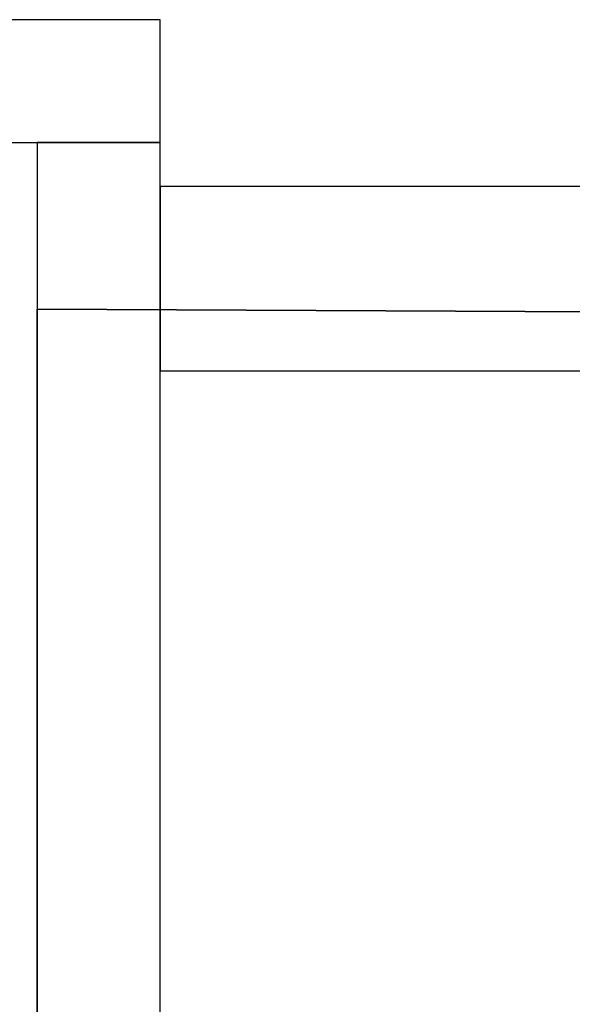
# Model space of a CAD drawing. Header units: metres. Extents: x 391.1 to 427.5, y 12.8 to 28.4.
# Tile 37 of 149: x 401.344 to 401.794, y 27.563 to 28.364. Entities that reach past the tile are written whole.
import ezdxf

# ---------------------------------------------------------------- set-up
doc = ezdxf.new("R2010")
doc.units = ezdxf.units.M
doc.layers.add('01_SUELOS', color=7, linetype='Continuous', lineweight=25, true_color=0x007f00)
doc.layers.add('A-WALL-____-MCUT', color=7, linetype='Continuous', lineweight=25)
doc.layers.add('A-WALL-____-OTLN', color=7, linetype='Continuous', lineweight=25)

# ---------------------------------------------------------------- blocks, each defined once
blk = doc.blocks.new('Family - LONDR55-XX_ZZ-ARQ-CAA-M3D-Londres55-152374-03_TEL_P0A')
at = {"layer": '01_SUELOS', "color": 9, "true_color": 0xaad4aa}
for p, q in [((0, 2.20277), (0, 0)), ((0, 0), (0, 2.20277)), ((1.8984, 2.19306), (0, 2.20277)), ((0, 2.20277), (1.8984, 2.19306))]:
    blk.add_line(p, q, dxfattribs=at)
blk = doc.blocks.new('Family - Evans PA-152526-03_TEL_P0A')
at = {"layer": 'A-WALL-____-MCUT', "color": 253, "true_color": 0xaaaaaa}
for p, q in [((0, 0.1), (0, 0)), ((0.72012, 0.1), (0, 0.1)), ((0.70033, 0), (0.72012, 0.1)), ((0, 0), (0.70033, 0))]:
    blk.add_line(p, q, dxfattribs=at)
at = {"layer": 'A-WALL-____-OTLN', "color": 253, "true_color": 0xaaaaaa}
for p, q in [((0, 0.1), (0, 0)), ((0.72012, 0.1), (0, 0.1)), ((0.70033, 0), (0.72012, 0.1)), ((0, 0), (0.70033, 0))]:
    blk.add_line(p, q, dxfattribs=at)
at = {"layer": 'A-WALL-____-OTLN', "color": 253, "lineweight": 18, "true_color": 0xaaaaaa}
blk.add_line((0, 0), (0.70033, 0), dxfattribs=at)
blk = doc.blocks.new('Family - Evans PA-152627-03_TEL_P0A')
at = {"layer": 'A-WALL-____-MCUT', "color": 253, "true_color": 0xaaaaaa}
for p, q in [((4.6937, 0.1), (2.34931, 0.1)), ((4.6937, 0), (4.6937, 0.1)), ((2.34931, 0), (4.6937, 0))]:
    blk.add_line(p, q, dxfattribs=at)
at = {"layer": 'A-WALL-____-OTLN', "color": 253, "true_color": 0xaaaaaa}
for p, q in [((4.6937, 0.1), (0.03252, 0.1)), ((4.6937, 0), (4.6937, 0.1)), ((0, 0), (4.6937, 0))]:
    blk.add_line(p, q, dxfattribs=at)
at = {"layer": 'A-WALL-____-OTLN', "color": 253, "lineweight": 18, "true_color": 0xaaaaaa}
blk.add_line((0.02223, 0), (4.6937, 0), dxfattribs=at)
blk = doc.blocks.new('Family - Evans PA-152638-03_TEL_P0A')
at = {"layer": 'A-WALL-____-MCUT', "color": 253, "true_color": 0xaaaaaa}
for p, q in [((1.7984, 0.15), (0, 0.15)), ((1.7984, 0), (1.7984, 0.15)), ((0, 0), (1.7984, 0))]:
    blk.add_line(p, q, dxfattribs=at)
at = {"layer": 'A-WALL-____-OTLN', "color": 253, "true_color": 0xaaaaaa}
for p, q in [((1.7984, 0.15), (0, 0.15)), ((1.7984, 0), (1.7984, 0.15)), ((0, 0), (1.7984, 0))]:
    blk.add_line(p, q, dxfattribs=at)
at = {"layer": 'A-WALL-____-OTLN', "color": 253, "lineweight": 18, "true_color": 0xaaaaaa}
blk.add_line((0, 0), (1.7984, 0), dxfattribs=at)
blk = doc.blocks.new('LONDR55-XX_ZZ-ARQ-CAA-M3D-Londres55_ifc-1-03_TEL_P0A')
at = {"layer": '01_SUELOS', "color": 253, "lineweight": 18, "true_color": 0xaaaaaa}
blk.add_blockref('Family - LONDR55-XX_ZZ-ARQ-CAA-M3D-Londres55-152374-03_TEL_P0A', (401.35874, 25.92572), dxfattribs=at)
at = {"layer": 'A-WALL-____-OTLN', "color": 253, "lineweight": 18, "true_color": 0xaaaaaa}
for name, p, rotation in [('Family - Evans PA-152526-03_TEL_P0A', (401.45874, 28.36386), 180), ('Family - Evans PA-152627-03_TEL_P0A', (401.45874, 23.57015), 90), ('Family - Evans PA-152638-03_TEL_P0A', (403.25714, 28.22825), 180)]:
    blk.add_blockref(name, p, dxfattribs=dict(at, rotation=rotation))

msp = doc.modelspace()

# ---------------------------------------------------------------- block references
at = {"lineweight": 5}
msp.add_blockref('LONDR55-XX_ZZ-ARQ-CAA-M3D-Londres55_ifc-1-03_TEL_P0A', (0, 0), dxfattribs=at)

doc.saveas('drawing.dxf')
